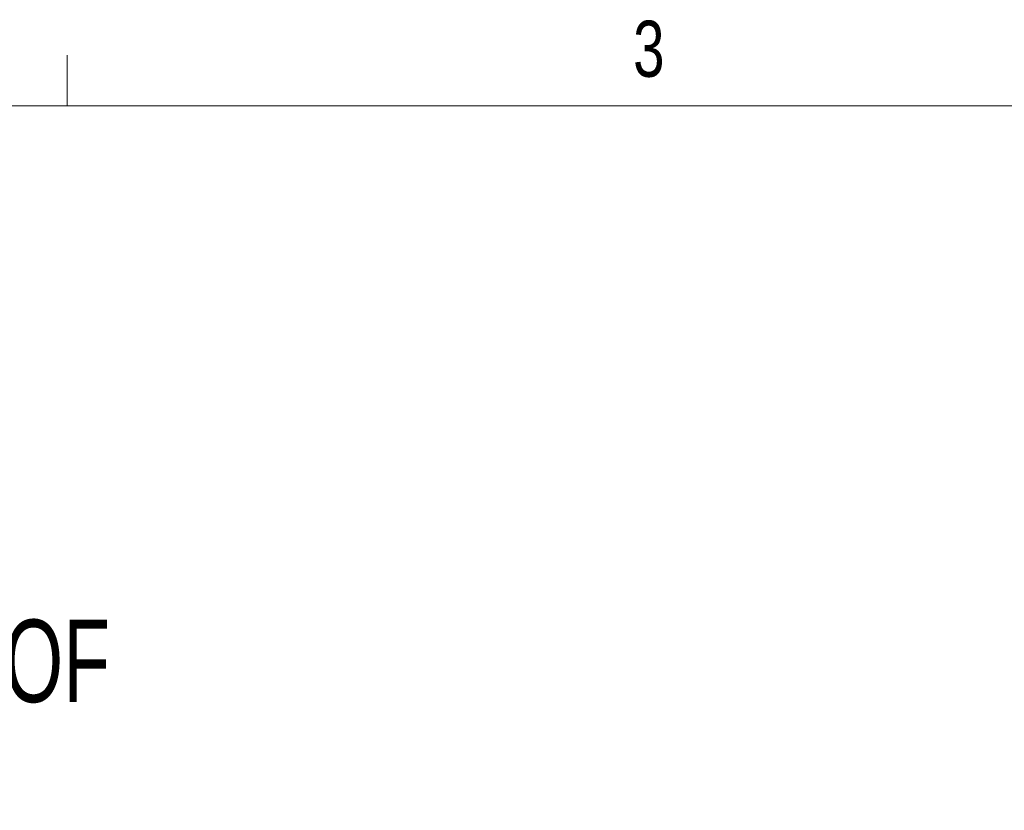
# Model space of a CAD drawing. Header units: inches. Extents: x 5 to 165, y 3 to 108.
# Tile 123 of 139: x 104 to 120, y 95 to 108. Entities that reach past the tile are written whole.
import ezdxf

# ---------------------------------------------------------------- set-up
doc = ezdxf.new("R2010")
doc.units = ezdxf.units.IN
doc.header["$LTSCALE"] = 10
doc.header["$MEASUREMENT"] = 0
doc.styles.add('SLDTEXTSTYLE0', font='TXT', dxfattribs={"width": 0.75})
doc.styles.add('SLDTEXTSTYLE1', font='TXT', dxfattribs={"width": 0.692857})

# ---------------------------------------------------------------- blocks, each defined once
blk = doc.blocks.new('SW_NOTE_0')
at = {"color": 0, "linetype": 'Continuous', "lineweight": 0, "char_height": 1.37795, "attachment_point": 2}
for s, insert, style in [('CENTRALIZED ADJUSTMENTS', (11.863, 1.776), 'SLDTEXTSTYLE0'), ('ALIGN THE DISPLAY ON THE', (11.641, -0.005), 'SLDTEXTSTYLE0'), ('X, Y AND Z PLANE. LOCATED ON TOP OF', (11.702, -1.787), 'SLDTEXTSTYLE1'), ('THE MOUNTING BRACKETS', (11.874, -3.569), 'SLDTEXTSTYLE0')]:
    blk.add_mtext(s, dxfattribs=dict(at, insert=insert, style=style))

msp = doc.modelspace()

# ---------------------------------------------------------------- linework, layer by layer
at = {"color": 7, "linetype": 'Continuous', "lineweight": 18}
for p, q in [((104.697516, 106.420732), (104.697516, 107.268724)), ((6.262516, 106.420732), (163.762516, 106.420732))]:
    msp.add_line(p, q, dxfattribs=at)

# ---------------------------------------------------------------- block references
at = {"color": 216, "linetype": 'Continuous', "lineweight": 0, "true_color": 0x800080}
msp.add_blockref('SW_NOTE_0', (81.083183, 99.624561), dxfattribs=at)

# ---------------------------------------------------------------- texts
at = {"color": 7, "linetype": 'Continuous', "lineweight": 0, "insert": (114.148544, 107.842004), "char_height": 0.9375, "attachment_point": 1, "style": 'SLDTEXTSTYLE0'}
msp.add_mtext('3', dxfattribs=at)

doc.saveas('drawing.dxf')
